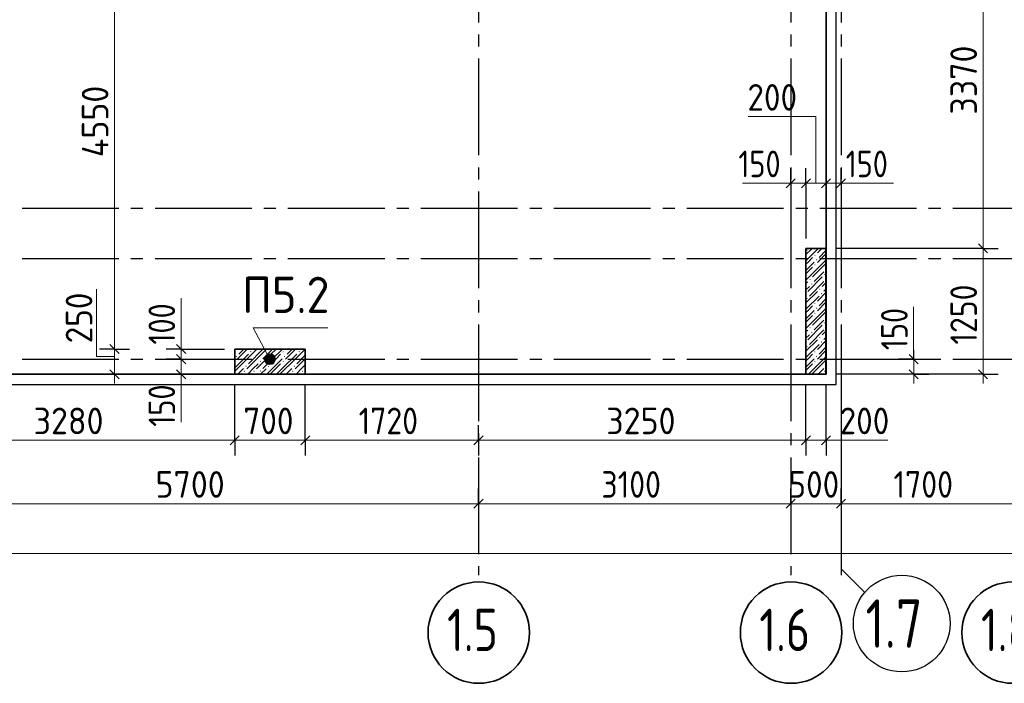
# Model space of a CAD drawing. Header units: millimetres. Extents: x 0 to 50400, y 0 to 35640.
# Tile 11 of 16: x 25661 to 35435, y 7244 to 13834. Entities that reach past the tile are written whole.
import ezdxf

# ---------------------------------------------------------------- set-up
doc = ezdxf.new("R2010")
doc.units = ezdxf.units.MM
doc.linetypes.add('______5', pattern=[1320, 960, -120, 120, -120])
for name, color, linetype, lineweight in [('Standard', 7, 'Continuous', 25), ('ЖБ Пилон', 7, 'Continuous', 35), ('Позиционная метка диаметр_ шаг', 7, 'Continuous', 13), ('Позиционная метка линия выноска', 7, 'Continuous', 13), ('Примечания', 7, 'Continuous', 13), ('Размерная линия_ общее', 7, 'Continuous', 13)]:
    doc.layers.add(name, color=color, linetype=linetype, lineweight=lineweight)
doc.layers.add('Оси', color=7, linetype='______5', true_color=0x656565)
doc.styles.add('ISOCPEUR', font='txt')

msp = doc.modelspace()

# ---------------------------------------------------------------- hatches: boundary and pattern name
at = {"layer": 'ЖБ Пилон', "linetype": 'Continuous', "lineweight": 18, "transparency": 33554687}
for points in [[(33469.6, 11545.3), (33475.6, 11551.3), (33481.6, 11545.3), (33475.6, 11539.3)], [(33469.6, 11545.3), (33475.6, 11551.3), (33481.6, 11545.3), (33475.6, 11539.3)], [(33549, 11494.8), (33555, 11500.8), (33561, 11494.8), (33555, 11488.8)], [(33565.6, 11449.3), (33571.6, 11455.3), (33577.6, 11449.3), (33571.6, 11443.3)], [(33565.6, 11449.3), (33571.6, 11455.3), (33577.6, 11449.3), (33571.6, 11443.3)], [(33549, 11398.8), (33555, 11404.8), (33561, 11398.8), (33555, 11392.8)], [(33661.6, 11353.3), (33664.9, 11356.6), (33664.9, 11350)], [(33661.6, 11353.3), (33664.9, 11356.6), (33664.9, 11350)], [(33501, 11254.8), (33507, 11260.8), (33513, 11254.8), (33507, 11248.8)], [(33645, 11302.8), (33651, 11308.8), (33657, 11302.8), (33651, 11296.8)], [(33661.6, 11257.3), (33664.9, 11260.6), (33664.9, 11254)], [(33661.6, 11257.3), (33664.9, 11260.6), (33664.9, 11254)], [(33517.6, 11209.3), (33523.6, 11215.3), (33529.6, 11209.3), (33523.6, 11203.3)], [(33517.6, 11209.3), (33523.6, 11215.3), (33529.6, 11209.3), (33523.6, 11203.3)], [(33597, 11158.8), (33603, 11164.8), (33609, 11158.8), (33603, 11152.8)], [(33469.6, 11065.3), (33475.6, 11071.3), (33481.6, 11065.3), (33475.6, 11059.3)], [(33469.6, 11065.3), (33475.6, 11071.3), (33481.6, 11065.3), (33475.6, 11059.3)], [(33613.6, 11113.3), (33619.6, 11119.3), (33625.6, 11113.3), (33619.6, 11107.3)], [(33613.6, 11113.3), (33619.6, 11119.3), (33625.6, 11113.3), (33619.6, 11107.3)], [(33549, 11014.8), (33555, 11020.8), (33561, 11014.8), (33555, 11008.8)], [(33565.6, 10969.3), (33571.6, 10975.3), (33577.6, 10969.3), (33571.6, 10963.3)], [(33565.6, 10969.3), (33571.6, 10975.3), (33577.6, 10969.3), (33571.6, 10963.3)], [(33549, 10918.8), (33555, 10924.8), (33561, 10918.8), (33555, 10912.8)], [(33661.6, 10873.3), (33664.9, 10876.6), (33664.9, 10870)], [(33661.6, 10873.3), (33664.9, 10876.6), (33664.9, 10870)], [(33501, 10774.8), (33507, 10780.8), (33513, 10774.8), (33507, 10768.8)], [(33645, 10822.8), (33651, 10828.8), (33657, 10822.8), (33651, 10816.8)], [(33661.6, 10777.3), (33664.9, 10780.6), (33664.9, 10774)], [(33661.6, 10777.3), (33664.9, 10780.6), (33664.9, 10774)], [(33517.6, 10729.3), (33523.6, 10735.3), (33529.6, 10729.3), (33523.6, 10723.3)], [(33517.6, 10729.3), (33523.6, 10735.3), (33529.6, 10729.3), (33523.6, 10723.3)], [(33597, 10678.8), (33603, 10684.8), (33609, 10678.8), (33603, 10672.8)], [(33469.6, 10585.3), (33475.6, 10591.3), (33481.6, 10585.3), (33475.6, 10579.3)], [(33469.6, 10585.3), (33475.6, 10591.3), (33481.6, 10585.3), (33475.6, 10579.3)], [(33613.6, 10633.3), (33619.6, 10639.3), (33625.6, 10633.3), (33619.6, 10627.3)], [(33613.6, 10633.3), (33619.6, 10639.3), (33625.6, 10633.3), (33619.6, 10627.3)], [(27795.1, 10540.7), (27801, 10534.8), (27795.1, 10528.9)], [(27805.6, 10489.3), (27811.6, 10495.3), (27817.6, 10489.3), (27811.6, 10483.3)], [(27949.6, 10537.3), (27955.6, 10543.3), (27961.6, 10537.3), (27955.6, 10531.3)], [(28125, 10486.8), (28131, 10492.8), (28137, 10486.8), (28131, 10480.8)], [(28269, 10534.8), (28275, 10540.8), (28281, 10534.8), (28275, 10528.8)], [(28285.6, 10489.3), (28291.6, 10495.3), (28297.6, 10489.3), (28291.6, 10483.3)], [(28429.6, 10537.3), (28435.6, 10543.3), (28441.6, 10537.3), (28435.6, 10531.3)], [(33549, 10534.8), (33555, 10540.8), (33561, 10534.8), (33555, 10528.8)], [(33565.6, 10489.3), (33571.6, 10495.3), (33577.6, 10489.3), (33571.6, 10483.3)], [(33565.6, 10489.3), (33571.6, 10495.3), (33577.6, 10489.3), (33571.6, 10483.3)], [(27795.1, 10444.7), (27801, 10438.8), (27795.1, 10432.9)], [(27901.6, 10393.3), (27907.6, 10399.3), (27913.6, 10393.3), (27907.6, 10387.3)], [(28045.6, 10441.3), (28051.6, 10447.3), (28057.6, 10441.3), (28051.6, 10435.3)], [(28125, 10390.8), (28131, 10396.8), (28137, 10390.8), (28131, 10384.8)], [(28269, 10438.8), (28275, 10444.8), (28281, 10438.8), (28275, 10432.8)], [(28381.6, 10393.3), (28387.6, 10399.3), (28393.6, 10393.3), (28387.6, 10387.3)], [(33549, 10438.8), (33555, 10444.8), (33561, 10438.8), (33555, 10432.8)], [(33661.6, 10393.3), (33664.9, 10396.6), (33664.9, 10390)], [(33661.6, 10393.3), (33664.9, 10396.6), (33664.9, 10390)], [(27885, 10342.8), (27891, 10348.8), (27897, 10342.8), (27891, 10336.8)], [(27981, 10342.8), (27987, 10348.8), (27993, 10342.8), (27987, 10336.8)], [(28045.6, 10345.3), (28051.6, 10351.3), (28057.6, 10345.3), (28051.6, 10339.3)], [(28365, 10342.8), (28371, 10348.8), (28377, 10342.8), (28371, 10336.8)], [(28461, 10342.8), (28467, 10348.8), (28473, 10342.8), (28467, 10336.8)], [(33645, 10342.8), (33651, 10348.8), (33657, 10342.8), (33651, 10336.8)]]:
    msp.add_hatch(color=7, dxfattribs=at).paths.add_polyline_path(points, flags=16)
at = {"layer": 'Позиционная метка линия выноска', "linetype": 'Continuous', "lineweight": 13, "transparency": 33554687}
for points in [[(28091.4, 10464.4), (28173.4, 10508.1), (28147.1, 10516.1)], [(28091.4, 10464.4), (28147.1, 10516.1), (28099.4, 10490.7)], [(28097.5, 10437), (28173.4, 10508.1), (28091.4, 10464.4)], [(28097.5, 10437), (28192.7, 10487.8), (28173.4, 10508.1)], [(28116.8, 10416.7), (28192.7, 10487.8), (28097.5, 10437)], [(28099.4, 10490.7), (28147.1, 10516.1), (28119.7, 10510)], [(28116.8, 10416.7), (28198.8, 10460.4), (28192.7, 10487.8)], [(28143.1, 10408.7), (28198.8, 10460.4), (28116.8, 10416.7)], [(28143.1, 10408.7), (28190.8, 10434.1), (28198.8, 10460.4)], [(28190.8, 10434.1), (28143.1, 10408.7), (28170.5, 10414.7)]]:
    msp.add_hatch(color=7, dxfattribs=at).paths.add_polyline_path(points)

# ---------------------------------------------------------------- linework, layer by layer
at = {"layer": 'Standard', "color": 254, "linetype": 'Continuous', "lineweight": -3, "true_color": 0xc4c4ff, "transparency": 33554687}
msp.add_lwpolyline([(8915.1, 10212.4), (33765.1, 10212.4), (33765.1, 32712.4), (8915.1, 32712.4), (8915.1, 10212.4)], dxfattribs=at)
at = {"layer": 'Standard', "color": 7, "linetype": 'Continuous', "lineweight": 35, "transparency": 33554687}
msp.add_lwpolyline([(9015.1, 10312.4), (33665.1, 10312.4), (33665.1, 32612.4), (9015.1, 32612.4), (9015.1, 10312.4)], dxfattribs=at)
at = {"layer": 'ЖБ Пилон', "color": 7, "linetype": 'Continuous', "lineweight": 35, "transparency": 33554687}
for p, q in [((33664.9, 11562.4), (33464.9, 11562.4)), ((33464.9, 11562.4), (33464.9, 10312.4)), ((33664.9, 11562.4), (33464.9, 11562.4)), ((33464.9, 11562.4), (33464.9, 10312.4)), ((33464.9, 11562.4), (33464.9, 10312.4)), ((33664.9, 11562.4), (33464.9, 11562.4)), ((33664.9, 10312.4), (33664.9, 11562.4)), ((33664.9, 10312.4), (33664.9, 11562.4)), ((33664.9, 10312.4), (33664.9, 11562.4)), ((28495.1, 10562.4), (27795.1, 10562.4)), ((27795.1, 10562.4), (27795.1, 10312.4)), ((27795.1, 10562.4), (27795.1, 10312.4)), ((28495.1, 10562.4), (27795.1, 10562.4)), ((28495.1, 10312.4), (28495.1, 10562.4)), ((28495.1, 10312.4), (28495.1, 10562.4)), ((27795.1, 10312.4), (28495.1, 10312.4)), ((27795.1, 10312.4), (28495.1, 10312.4)), ((33464.9, 10312.4), (33664.9, 10312.4)), ((33464.9, 10312.4), (33664.9, 10312.4)), ((33464.9, 10312.4), (33664.9, 10312.4))]:
    msp.add_line(p, q, dxfattribs=at)
at = {"layer": 'ЖБ Пилон', "color": 251, "linetype": 'Continuous', "lineweight": 18, "true_color": 0x494949, "transparency": 33554687}
for p, q in [((33464.9, 11438.6), (33588.7, 11562.4)), ((33464.9, 11438.6), (33588.7, 11562.4)), ((33526.6, 11562.4), (33464.9, 11500.7)), ((33622.6, 11562.4), (33579, 11518.8)), ((33664.9, 11542.6), (33595.6, 11473.3)), ((33664.9, 11542.6), (33595.6, 11473.3)), ((33483, 11422.8), (33531, 11470.8)), ((33547.6, 11329.3), (33664.9, 11446.6)), ((33547.6, 11329.3), (33664.9, 11446.6)), ((33664.9, 11508.7), (33579, 11422.8)), ((33547.6, 11425.3), (33464.9, 11342.6)), ((33547.6, 11425.3), (33464.9, 11342.6)), ((33464.9, 11404.7), (33483, 11422.8)), ((33531, 11374.8), (33464.9, 11308.7)), ((33664.9, 11412.7), (33531, 11278.8)), ((33547.6, 11329.3), (33464.9, 11246.6)), ((33547.6, 11329.3), (33464.9, 11246.6)), ((33627, 11278.8), (33483, 11134.8)), ((33643.6, 11329.3), (33547.6, 11233.3)), ((33643.6, 11329.3), (33547.6, 11233.3)), ((33483, 11230.8), (33464.9, 11212.7)), ((33464.9, 11150.6), (33499.6, 11185.3)), ((33464.9, 11150.6), (33499.6, 11185.3)), ((33643.6, 11233.3), (33499.6, 11089.3)), ((33643.6, 11233.3), (33499.6, 11089.3)), ((33627, 11182.8), (33664.9, 11220.7)), ((33664.9, 11158.6), (33643.6, 11137.3)), ((33664.9, 11158.6), (33643.6, 11137.3)), ((33579, 11134.8), (33464.9, 11020.7)), ((33464.9, 10958.6), (33595.6, 11089.3)), ((33464.9, 10958.6), (33595.6, 11089.3)), ((33664.9, 11124.7), (33579, 11038.8)), ((33664.9, 11062.6), (33595.6, 10993.3)), ((33664.9, 11062.6), (33595.6, 10993.3)), ((33483, 10942.8), (33531, 10990.8)), ((33547.6, 10849.3), (33664.9, 10966.6)), ((33547.6, 10849.3), (33664.9, 10966.6)), ((33664.9, 11028.7), (33579, 10942.8)), ((33547.6, 10945.3), (33464.9, 10862.6)), ((33547.6, 10945.3), (33464.9, 10862.6)), ((33464.9, 10924.7), (33483, 10942.8)), ((33531, 10894.8), (33464.9, 10828.7)), ((33664.9, 10932.7), (33531, 10798.8)), ((33547.6, 10849.3), (33464.9, 10766.6)), ((33547.6, 10849.3), (33464.9, 10766.6)), ((33627, 10798.8), (33483, 10654.8)), ((33643.6, 10753.3), (33499.6, 10609.3)), ((33643.6, 10753.3), (33499.6, 10609.3)), ((33643.6, 10849.3), (33547.6, 10753.3)), ((33643.6, 10849.3), (33547.6, 10753.3)), ((33483, 10750.8), (33464.9, 10732.7)), ((33464.9, 10670.6), (33499.6, 10705.3)), ((33464.9, 10670.6), (33499.6, 10705.3)), ((33579, 10654.8), (33464.9, 10540.7)), ((33627, 10702.8), (33664.9, 10740.7)), ((33664.9, 10678.6), (33643.6, 10657.3)), ((33664.9, 10678.6), (33643.6, 10657.3)), ((27822.6, 10562.4), (27819, 10558.8)), ((27915, 10558.8), (27819, 10462.8)), ((27884.7, 10562.4), (27835.6, 10513.3)), ((27915, 10558.8), (27918.6, 10562.4)), ((28011, 10558.8), (27915, 10462.8)), ((28075.6, 10561.3), (27931.6, 10417.3)), ((27980.7, 10562.4), (27979.6, 10561.3)), ((28011, 10462.8), (28110.6, 10562.4)), ((28171.6, 10561.3), (28075.6, 10465.3)), ((28206.6, 10562.4), (28155, 10510.8)), ((28171.6, 10465.3), (28268.7, 10562.4)), ((28302.6, 10562.4), (28299, 10558.8)), ((28395, 10558.8), (28299, 10462.8)), ((28364.7, 10562.4), (28315.6, 10513.3)), ((28395, 10558.8), (28398.6, 10562.4)), ((28491, 10558.8), (28395, 10462.8)), ((28460.7, 10562.4), (28459.6, 10561.3)), ((33464.9, 10478.6), (33595.6, 10609.3)), ((33464.9, 10478.6), (33595.6, 10609.3)), ((33664.9, 10644.7), (33579, 10558.8)), ((33664.9, 10582.6), (33595.6, 10513.3)), ((33664.9, 10582.6), (33595.6, 10513.3)), ((27795.1, 10376.8), (27931.6, 10513.3)), ((27915, 10462.8), (27795.1, 10342.9)), ((28011, 10462.8), (27915, 10366.8)), ((28107, 10462.8), (28011, 10366.8)), ((28171.6, 10465.3), (28075.6, 10369.3)), ((28155, 10414.8), (28203, 10462.8)), ((28267.6, 10465.3), (28171.6, 10369.3)), ((28203, 10462.8), (28251, 10510.8)), ((28395, 10462.8), (28251, 10318.8)), ((28267.6, 10369.3), (28411.6, 10513.3)), ((28491, 10462.8), (28395, 10366.8)), ((28495.1, 10500.8), (28411.6, 10417.3)), ((28491, 10462.8), (28495.1, 10466.9)), ((33547.6, 10465.3), (33464.9, 10382.6)), ((33547.6, 10465.3), (33464.9, 10382.6)), ((33464.9, 10444.7), (33483, 10462.8)), ((33483, 10462.8), (33531, 10510.8)), ((33547.6, 10369.3), (33664.9, 10486.6)), ((33547.6, 10369.3), (33664.9, 10486.6)), ((33664.9, 10548.7), (33579, 10462.8)), ((27883.6, 10369.3), (27826.7, 10312.4)), ((27931.6, 10321.3), (27979.6, 10369.3)), ((27979.6, 10369.3), (28027.6, 10417.3)), ((28107, 10366.8), (28052.6, 10312.4)), ((28171.6, 10369.3), (28114.7, 10312.4)), ((28251, 10414.8), (28148.6, 10312.4)), ((28267.6, 10369.3), (28210.7, 10312.4)), ((28363.6, 10369.3), (28306.7, 10312.4)), ((28411.6, 10321.3), (28459.6, 10369.3)), ((28459.6, 10369.3), (28495.1, 10404.8)), ((28495.1, 10370.9), (28491, 10366.8)), ((33531, 10414.8), (33464.9, 10348.7)), ((33547.6, 10369.3), (33490.7, 10312.4)), ((33547.6, 10369.3), (33490.7, 10312.4)), ((33664.9, 10452.7), (33531, 10318.8)), ((33643.6, 10369.3), (33586.7, 10312.4)), ((33643.6, 10369.3), (33586.7, 10312.4)), ((27867, 10318.8), (27860.6, 10312.4)), ((27956.6, 10312.4), (27963, 10318.8)), ((28027.6, 10321.3), (28018.7, 10312.4)), ((28347, 10318.8), (28340.6, 10312.4)), ((28436.6, 10312.4), (28443, 10318.8)), ((33627, 10318.8), (33620.6, 10312.4))]:
    msp.add_line(p, q, dxfattribs=at)
at = {"layer": 'Оси', "color": 8, "linetype": '______5', "lineweight": -3, "transparency": 33554687}
for p, q in [((30215.1, 33247.1), (30215.1, 8317)), ((33315.1, 33247.1), (33315.1, 8317)), ((33815.1, 33247.1), (33815.1, 8317)), ((7204.1, 11962.4), (42964.1, 11962.4)), ((7204.1, 11462.4), (42964.1, 11462.4)), ((7204.1, 10462.4), (42964.1, 10462.4))]:
    msp.add_line(p, q, dxfattribs=at)
at = {"layer": 'Оси', "color": 7, "linetype": 'Continuous', "lineweight": 25, "transparency": 33554687}
msp.add_lwpolyline([(33815.1, 10381.8), (33815.1, 8381.8), (34050.1, 8146.8)], dxfattribs=at)
msp.add_circle((34416.7, 7837), 480, dxfattribs=at)
at = {"layer": 'Оси', "color": 7, "linetype": 'Continuous', "lineweight": 35, "transparency": 33554687}
for centre in [(30217.7, 7746.8), (33317.7, 7746.8), (35517.7, 7746.8)]:
    msp.add_circle(centre, 503.1, dxfattribs=at)
at = {"layer": 'Позиционная метка линия выноска', "color": 7, "linetype": 'Continuous', "lineweight": 13, "transparency": 33554687}
for p, q in [((28119.7, 10510), (28119.7, 10510)), ((28192.7, 10487.8), (28192.7, 10487.8)), ((28097.5, 10437), (28097.5, 10437)), ((28170.5, 10414.7), (28170.5, 10414.7))]:
    msp.add_line(p, q, dxfattribs=at)
msp.add_lwpolyline([(28145.1, 10462.4), (27978.9, 10774), (28718.9, 10774)], dxfattribs=at)
msp.add_circle((28145.1, 10462.4), 54, dxfattribs=at)
at = {"layer": 'Примечания', "color": 7, "linetype": 'Continuous', "lineweight": 13, "transparency": 33554687}
for p, q in [((33295.1, 12209.4), (32835.1, 12209.4)), ((33815.1, 12209.4), (34335.1, 12209.4)), ((27263.7, 10562.4), (27263.7, 11068.4)), ((34532.2, 10982.4), (34532.2, 10462.4)), ((27263.7, 10312.4), (27263.7, 9835.4)), ((33665.1, 9657.5), (34278.1, 9657.5))]:
    msp.add_line(p, q, dxfattribs=at)
for points in [[(33563.3, 12209.4), (33563.3, 12873.5), (32893.3, 12873.5)], [(26601.5, 10489), (26424.5, 10489), (26424.5, 11157)]]:
    msp.add_lwpolyline(points, dxfattribs=at)
at = {"layer": 'Размерная линия_ общее', "color": 7, "linetype": 'Continuous', "lineweight": 13, "transparency": 33554687}
for p, q in [((35223.7, 11562.4), (35223.7, 14932.4)), ((33315.1, 12209.4), (33225.1, 12209.4)), ((33315.1, 12209.4), (33465.1, 12209.4)), ((33465.1, 12209.4), (33665.1, 12209.4)), ((33665.1, 12209.4), (33815.1, 12209.4)), ((33815.1, 12209.4), (33905.1, 12209.4)), ((26601.5, 10312.4), (26601.5, 10562.4)), ((27263.7, 10562.4), (27263.7, 10652.4)), ((27263.7, 10462.4), (27263.7, 10562.4)), ((27263.7, 10312.4), (27263.7, 10462.4)), ((34535.7, 10462.4), (34535.7, 10552.4)), ((34535.7, 10312.4), (34535.7, 10462.4)), ((26601.5, 10312.4), (26601.5, 10222.4)), ((27263.7, 10312.4), (27263.7, 10222.4)), ((34535.7, 10312.4), (34535.7, 10222.4)), ((35223.7, 10312.4), (35223.7, 10222.4)), ((24515.1, 9657.5), (27795.1, 9657.5)), ((27795.1, 9657.5), (28495.1, 9657.5)), ((28495.1, 9657.5), (30215.1, 9657.5)), ((30215.1, 9657.5), (33465.1, 9657.5)), ((33465.1, 9657.5), (33665.1, 9657.5)), ((33665.1, 9657.5), (33755.1, 9657.5)), ((24515.1, 9026.8), (30215.1, 9026.8)), ((30215.1, 9026.8), (33315.1, 9026.8)), ((33315.1, 9026.8), (33815.1, 9026.8)), ((33815.1, 9026.8), (35515.1, 9026.8)), ((9265.1, 8531.8), (40065.1, 8531.8))]:
    msp.add_line(p, q, dxfattribs=at)
at = {"layer": 'Размерная линия_ общее', "color": 253, "linetype": 'Continuous', "lineweight": -3, "true_color": 0xa0a0a0, "transparency": 33554687}
for p, q in [((33315.1, 12209.4), (33315.1, 12359.4)), ((33465.1, 12209.4), (33465.1, 12359.4)), ((33665.1, 12209.4), (33665.1, 12359.4)), ((33815.1, 12209.4), (33815.1, 12359.4)), ((33315.1, 12209.4), (33315.1, 12059.4)), ((33315.1, 12209.4), (33315.1, 12160.3)), ((33465.1, 12209.4), (33465.1, 12059.4)), ((33465.1, 12209.4), (33465.1, 11662.4)), ((33665.1, 12209.4), (33665.1, 12059.4)), ((33665.1, 12209.4), (33665.1, 11662.4)), ((33815.1, 12209.4), (33815.1, 12059.4)), ((33815.1, 12209.4), (33815.1, 11833.6)), ((35223.7, 11562.4), (35073.7, 11562.4)), ((35223.7, 11562.4), (35373.7, 11562.4)), ((26601.5, 10562.4), (26451.5, 10562.4)), ((26601.5, 10562.4), (26751.5, 10562.4)), ((26601.5, 10562.4), (26601.5, 10562.4)), ((27263.7, 10562.4), (27113.7, 10562.4)), ((27263.7, 10562.4), (27413.7, 10562.4)), ((27263.7, 10562.4), (27695.1, 10562.4)), ((27263.7, 10462.4), (27113.7, 10462.4)), ((27263.7, 10462.4), (27413.7, 10462.4)), ((27263.7, 10462.4), (27632.4, 10462.4)), ((34535.7, 10462.4), (34385.7, 10462.4)), ((34535.7, 10462.4), (34685.7, 10462.4)), ((34535.7, 10462.4), (34535.7, 10462.4)), ((26601.5, 10312.4), (26451.5, 10312.4)), ((26601.5, 10312.4), (26751.5, 10312.4)), ((26601.5, 10312.4), (26601.5, 10312.4)), ((27263.7, 10312.4), (27113.7, 10312.4)), ((27263.7, 10312.4), (27413.7, 10312.4)), ((27263.7, 10312.4), (27695.1, 10312.4)), ((35223.7, 10312.4), (33765.1, 10312.4)), ((34535.7, 10312.4), (34385.7, 10312.4)), ((34535.7, 10312.4), (34685.7, 10312.4)), ((34535.7, 10312.4), (34535.7, 10312.4)), ((35223.7, 10312.4), (35073.7, 10312.4)), ((35223.7, 10312.4), (35373.7, 10312.4)), ((27795.1, 9657.5), (27795.1, 9807.5)), ((28495.1, 9657.5), (28495.1, 9807.5)), ((30215.1, 9657.5), (30215.1, 9807.5)), ((33465.1, 9657.5), (33465.1, 9807.5)), ((33665.1, 9657.5), (33665.1, 9807.5)), ((27795.1, 9657.5), (27795.1, 9507.4)), ((28495.1, 9657.5), (28495.1, 9507.4)), ((30215.1, 9657.5), (30215.1, 9507.4)), ((33465.1, 9657.5), (33465.1, 9507.4)), ((33665.1, 9657.5), (33665.1, 9507.4)), ((30215.1, 9026.8), (30215.1, 9176.8)), ((33315.1, 9026.8), (33315.1, 9176.8)), ((33815.1, 9026.8), (33815.1, 9176.8)), ((30215.1, 9026.8), (30215.1, 8876.8)), ((33315.1, 9026.8), (33315.1, 8876.8)), ((33815.1, 9026.8), (33815.1, 8876.8))]:
    msp.add_line(p, q, dxfattribs=at)
at = {"layer": 'Размерная линия_ общее', "color": 7, "linetype": 'Continuous', "lineweight": 25, "transparency": 33554687}
for p, q in [((33270.1, 12164.4), (33360.1, 12254.4)), ((33420.1, 12164.4), (33510.1, 12254.4)), ((33620.1, 12164.4), (33710.1, 12254.4)), ((33770.1, 12164.4), (33860.1, 12254.4)), ((35268.7, 11517.4), (35178.7, 11607.4)), ((26646.5, 10517.4), (26556.5, 10607.4)), ((27308.7, 10517.4), (27218.7, 10607.4)), ((27308.7, 10417.4), (27218.7, 10507.4)), ((34580.7, 10417.4), (34490.7, 10507.4)), ((26646.5, 10267.4), (26556.5, 10357.4)), ((27308.7, 10267.4), (27218.7, 10357.4)), ((34580.7, 10267.4), (34490.7, 10357.4)), ((35268.7, 10267.4), (35178.7, 10357.4)), ((27750.1, 9612.5), (27840.1, 9702.4)), ((28450.1, 9612.5), (28540.1, 9702.4)), ((30170.1, 9612.5), (30260.1, 9702.4)), ((33420.1, 9612.5), (33510.1, 9702.4)), ((33620.1, 9612.5), (33710.1, 9702.4)), ((30170.1, 8981.8), (30260.1, 9071.8)), ((33270.1, 8981.8), (33360.1, 9071.8)), ((33770.1, 8981.8), (33860.1, 9071.8))]:
    msp.add_line(p, q, dxfattribs=at)
at = {"layer": 'Размерная линия_ общее', "color": 7, "linetype": 'Continuous', "lineweight": 13, "transparency": 33554687}
for points in [[(26601.5, 10562.4), (26601.5, 10704.6), (26601.5, 10704.6), (26601.5, 15112.4)], [(35223.7, 10312.4), (35223.7, 10552.7), (35223.7, 10552.7), (35223.7, 11562.4)]]:
    msp.add_lwpolyline(points, dxfattribs=at)
at = {"layer": 'Размерная линия_ общее', "color": 253, "linetype": 'Continuous', "lineweight": -3, "true_color": 0xa0a0a0, "transparency": 33554687}
for points in [[(35223.7, 11562.4), (35203.3, 11562.4), (35203.3, 11562.4), (35203.3, 11562.4), (35203.3, 11562.4), (35203.3, 11562.4), (35203.3, 11562.4), (35203.3, 11562.4), (35203.3, 11562.4), (35203.3, 11562.4), (35203.3, 11562.4), (33765.1, 11562.4)], [(27795.1, 9657.5), (27795.1, 9677.8), (27795.1, 9677.8), (27795.1, 9677.8), (27795.1, 9677.8), (27795.1, 9677.8), (27795.1, 9677.8), (27795.1, 9677.8), (27795.1, 9677.8), (27795.1, 10212.4)], [(28495.1, 9657.5), (28495.1, 9677.8), (28495.1, 9677.8), (28495.1, 9677.8), (28495.1, 9677.8), (28495.1, 9677.8), (28495.1, 9677.8), (28495.1, 10212.4)], [(33465.1, 9657.5), (33465.1, 9677.8), (33465.1, 9677.8), (33465.1, 10212.4)], [(33665.1, 9657.5), (33665.1, 9677.8), (33665.1, 9677.8), (33665.1, 10212.4)], [(30215.1, 9657.5), (30215.1, 9677.8), (30215.1, 9677.8), (30215.1, 9677.8), (30215.1, 9677.8), (30215.1, 9720.1)]]:
    msp.add_lwpolyline(points, dxfattribs=at)

# ---------------------------------------------------------------- texts
at = {"layer": 'Оси', "color": 7, "linetype": 'Continuous', "lineweight": 35, "transparency": 33554687, "attachment_point": 7, "style": 'ISOCPEUR'}
for s, insert, char_height, width in [('\\W0.79;1.7', (34056.7, 7597), 480, 908.909), ('\\W0.79;1.5', (29902.7, 7564.1), 420, 795.299), ('\\W0.79;1.6', (33002.7, 7564.1), 420, 795.29), ('\\W0.79;1.8', (35202.7, 7564.1), 420, 795.299)]:
    msp.add_mtext(s, dxfattribs=dict(at, insert=insert, char_height=char_height, width=width))
at = {"layer": 'Позиционная метка диаметр_ шаг', "color": 7, "linetype": 'Continuous', "lineweight": 25, "transparency": 33554687, "insert": (27868.6, 10921.3), "char_height": 360, "width": 1065.877, "attachment_point": 7, "style": 'ISOCPEUR'}
msp.add_mtext('\\W0.93;П5.2', dxfattribs=at)
at = {"layer": 'Размерная линия_ общее', "color": 7, "linetype": 'Continuous', "lineweight": 25, "transparency": 33554687, "char_height": 264, "attachment_point": 7, "rotation": 90, "style": 'ISOCPEUR'}
for s, insert, width in [('\\W0.93;3370', (35163.7, 12891), 861.713), ('\\W0.93;4550', (26541.5, 12467.8), 888.464), ('\\W0.87;1250', (35163.7, 10607.4), 800.283), ('\\W0.91;250', (26381.7, 10620.1), 674.386), ('\\W0.83;100', (27203.7, 10607.4), 610.286), ('\\W0.83;150', (34475.7, 10552.2), 610.286), ('\\W0.83;150', (27203.7, 9792.2), 610.286)]:
    msp.add_mtext(s, dxfattribs=dict(at, insert=insert, width=width))
at = {"layer": 'Размерная линия_ общее', "color": 7, "linetype": 'Continuous', "lineweight": 25, "transparency": 33554687, "char_height": 264, "attachment_point": 7, "style": 'ISOCPEUR'}
for s, insert, width in [('\\W0.91;200', (32884.7, 12930.4), 674.386), ('\\W0.83;150', (32794.9, 12269.4), 610.286), ('\\W0.83;150', (33860.1, 12269.4), 610.286), ('\\W0.93;3280', (25798.7, 9717.4), 861.713), ('\\W0.91;700', (27881.1, 9717.4), 674.377), ('\\W0.87;1720', (29025.1, 9717.4), 800.283), ('\\W0.93;3250', (31483.7, 9717.4), 861.704), ('\\W0.91;200', (33800.1, 9717.4), 674.386), ('\\W0.93;5700', (27008.7, 9086.8), 861.713), ('\\W0.87;3100', (31435.1, 9086.8), 800.283), ('\\W0.91;500', (33292.1, 9086.8), 674.386), ('\\W0.87;1700', (34335.1, 9086.8), 800.292)]:
    msp.add_mtext(s, dxfattribs=dict(at, insert=insert, width=width))

doc.saveas('drawing.dxf')
